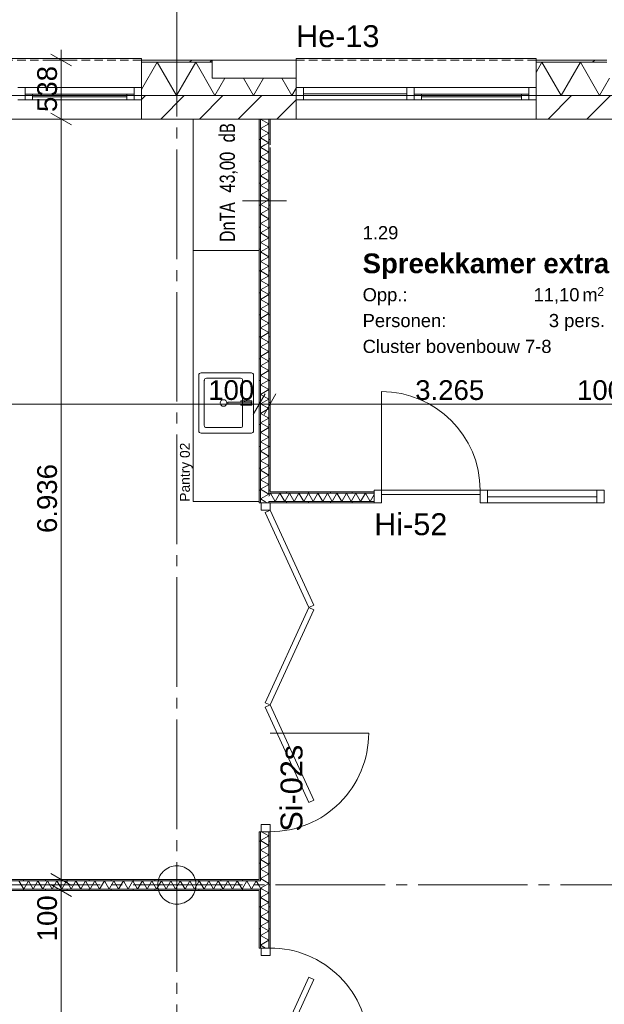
# Model space of a CAD drawing. Header units: millimetres. Extents: x 10 to 584, y 10 to 831.
# Tile 46 of 61: x 136 to 189, y 680 to 770. Entities that reach past the tile are written whole.
import ezdxf
from ezdxf.xclip import XClip

# ---------------------------------------------------------------- set-up
doc = ezdxf.new("R2010")
doc.units = ezdxf.units.MM
doc.header["$MEASUREMENT"] = 0
doc.header["$XCLIPFRAME"] = 0
doc.linetypes.add('B0204', pattern=[13, 10, -1, 1, -1])
doc.linetypes.add('B0702', pattern=[1.1737, 0.7812, -0.3925])
for name, color, linetype in [('21 Buitenwanden', 7, 'Continuous'), ('21 Buitenwanden Doorsnede-arcering', 7, 'Continuous'), ('21 Buitenwanden Laagscheidingslijnen', 7, 'Continuous'), ('21 Buitenwanden Raamlabels', 7, 'Continuous'), ('21 Buitenwanden Ramen', 7, 'Continuous'), ('22 NC Binnenwanden', 7, 'Continuous'), ('22 NC Binnenwanden Deuren', 7, 'Continuous'), ('22 NC Binnenwanden Deurlabels', 7, 'Continuous'), ('22 NC Binnenwanden Doorsnede-arcering', 7, 'Continuous'), ('22 NC Binnenwanden Laagscheidingslijnen', 7, 'Continuous'), ('23 Vloeren', 7, 'Continuous'), ('28 Draagconstructies', 7, 'Continuous'), ('45 Plafondafwerking Laagscheidingslijnen', 7, 'Continuous'), ('74 Sanitair', 7, 'Continuous'), ('82 Interieur', 7, 'Continuous'), ('A Stramien', 7, 'Continuous'), ('Maatvoering 1_ 50_100', 7, 'Continuous'), ('Tekst_dim 1_ 50_100', 7, 'Continuous'), ('Z Ruimtefuncties', 7, 'Continuous')]:
    doc.layers.add(name, color=color, linetype=linetype)
doc.styles.add('GENERATED_STYLE_1', font='txt')
doc.styles.add('GENERATED_STYLE_2', font='txt')
doc.styles.add('GENERATED_STYLE_3', font='txt')
pattern_1 = [(45, (78, 259.188), (-4.59619, 4.59619), []), (45, (77.081, 260.107), (-4.59619, 4.59619), [])]
pattern_2 = [(45, (78, 259.188), (-1.767767, 1.767767), [])]
pattern_3 = [(90, (78, 259.1879), (-2, 0), [])]
pattern_4 = [(180, (78, 259.1879), (0, 2), [])]
pattern_5 = [(270, (78, 259.1879), (2, 0), [])]

# ---------------------------------------------------------------- blocks, each defined once
blk = doc.blocks.new('*X16')
at = {"layer": '21 Buitenwanden Doorsnede-arcering', "color": 7, "linetype": 'Continuous', "lineweight": 0}
for p, q in [((148.206, 766.228), (146.773, 763.746)), ((148.206, 766.228), (149.961, 763.188)), ((151.716, 766.228), (149.961, 763.188)), ((151.716, 766.228), (153.471, 763.188)), ((154.383, 764.768), (153.471, 763.188)), ((156.069, 764.768), (156.981, 763.188)), ((157.894, 764.768), (156.981, 763.188)), ((159.58, 764.768), (160.492, 763.188)), ((160.876, 763.854), (160.492, 763.188))]:
    blk.add_line(p, q, dxfattribs=at)
blk = doc.blocks.new('*X17')
at = {"layer": '21 Buitenwanden Doorsnede-arcering', "color": 7, "linetype": 'Continuous', "lineweight": 0}
for p, q in [((183.309, 766.228), (182.776, 765.305)), ((183.309, 766.228), (185.064, 763.188)), ((186.819, 766.228), (185.064, 763.188)), ((186.819, 766.228), (188.574, 763.188)), ((221.922, 766.228), (220.167, 763.188)), ((221.922, 766.228), (223.677, 763.188)), ((218.779, 765.591), (220.167, 763.188)), ((225.245, 765.904), (223.677, 763.188)), ((189.486, 764.768), (188.574, 763.188)), ((191.172, 764.768), (192.084, 763.188)), ((192.997, 764.768), (192.084, 763.188)), ((194.682, 764.768), (195.595, 763.188)), ((196.507, 764.768), (195.595, 763.188)), ((198.193, 764.768), (199.105, 763.188)), ((200.017, 764.768), (199.105, 763.188)), ((201.703, 764.768), (202.615, 763.188)), ((203.527, 764.768), (202.615, 763.188)), ((205.213, 764.768), (206.126, 763.188)), ((207.038, 764.768), (206.126, 763.188)), ((208.724, 764.768), (209.636, 763.188)), ((210.548, 764.768), (209.636, 763.188)), ((212.234, 764.768), (213.146, 763.188)), ((214.058, 764.768), (213.146, 763.188)), ((215.744, 764.768), (216.656, 763.188)), ((217.569, 764.768), (216.656, 763.188))]:
    blk.add_line(p, q, dxfattribs=at)
blk = doc.blocks.new('*X51')
at = {"layer": '22 NC Binnenwanden Doorsnede-arcering', "color": 7, "linetype": 'Continuous', "lineweight": 0}
blk.add_line((157.625, 690.898), (157.5, 691.115), dxfattribs=at)
blk = doc.blocks.new('*X54')
at = {"layer": '22 NC Binnenwanden Doorsnede-arcering', "color": 7, "linetype": 'Continuous', "lineweight": 0}
for p, q in [((136.024, 690.813), (135.591, 691.563)), ((136.024, 690.813), (136.457, 691.563)), ((136.89, 690.813), (136.457, 691.563)), ((136.89, 690.813), (137.323, 691.563)), ((137.756, 690.813), (137.323, 691.563)), ((137.756, 690.813), (138.189, 691.563)), ((138.622, 690.813), (138.189, 691.563)), ((138.622, 690.813), (139.055, 691.563)), ((139.488, 690.813), (139.055, 691.563)), ((139.488, 690.813), (139.921, 691.563)), ((140.354, 690.813), (139.921, 691.563)), ((140.354, 690.813), (140.787, 691.563)), ((141.22, 690.813), (140.787, 691.563)), ((141.22, 690.813), (141.653, 691.563)), ((142.086, 690.813), (141.653, 691.563)), ((142.086, 690.813), (142.519, 691.563)), ((142.952, 690.813), (142.519, 691.563)), ((142.952, 690.813), (143.385, 691.563)), ((143.818, 690.813), (143.385, 691.563)), ((143.818, 690.813), (144.251, 691.563)), ((144.684, 690.813), (144.251, 691.563)), ((144.684, 690.813), (145.117, 691.563)), ((145.55, 690.813), (145.117, 691.563)), ((145.55, 690.813), (145.983, 691.563)), ((146.416, 690.813), (145.983, 691.563)), ((146.416, 690.813), (146.849, 691.563)), ((147.282, 690.813), (146.849, 691.563)), ((147.282, 690.813), (147.715, 691.563)), ((148.148, 690.813), (147.715, 691.563)), ((148.148, 690.813), (148.581, 691.563)), ((149.014, 690.813), (148.581, 691.563)), ((149.014, 690.813), (149.447, 691.563)), ((149.88, 690.813), (149.447, 691.563)), ((149.88, 690.813), (150.313, 691.563)), ((150.746, 690.813), (150.313, 691.563)), ((150.746, 690.813), (151.179, 691.563)), ((151.612, 690.813), (151.179, 691.563)), ((151.612, 690.813), (152.045, 691.563)), ((152.478, 690.813), (152.045, 691.563)), ((152.478, 690.813), (152.911, 691.563)), ((153.344, 690.813), (152.911, 691.563)), ((153.344, 690.813), (153.777, 691.563)), ((154.21, 690.813), (153.777, 691.563)), ((154.21, 690.813), (154.643, 691.563)), ((155.076, 690.813), (154.643, 691.563)), ((155.076, 690.813), (155.509, 691.563)), ((155.942, 690.813), (155.509, 691.563)), ((155.942, 690.813), (156.375, 691.563)), ((156.808, 690.813), (156.375, 691.563)), ((156.808, 690.813), (157.241, 691.563)), ((157.5, 691.115), (157.241, 691.563))]:
    blk.add_line(p, q, dxfattribs=at)
blk = doc.blocks.new('*X73')
at = {"layer": '22 NC Binnenwanden Doorsnede-arcering', "color": 7, "linetype": 'Continuous', "lineweight": 0}
for p, q in [((158.375, 690.469), (157.779, 690.813)), ((158.375, 690.469), (157.625, 690.036)), ((158.375, 689.603), (157.625, 690.036)), ((158.375, 689.603), (157.625, 689.17)), ((158.375, 688.736), (157.625, 689.17)), ((158.375, 688.736), (157.625, 688.303)), ((158.375, 687.87), (157.625, 688.303)), ((158.375, 687.87), (157.625, 687.437)), ((158.375, 687.004), (157.625, 687.437)), ((158.375, 687.004), (157.625, 686.571)), ((158.375, 686.138), (157.625, 686.571)), ((158.375, 686.138), (157.625, 685.705)), ((158.088, 685.438), (157.625, 685.705))]:
    blk.add_line(p, q, dxfattribs=at)
blk = doc.blocks.new('*X74')
at = {"layer": '22 NC Binnenwanden Doorsnede-arcering', "color": 7, "linetype": 'Continuous', "lineweight": 0}
for p, q in [((158.375, 691.335), (157.98, 691.563)), ((158.375, 691.335), (157.625, 690.902)), ((157.779, 690.813), (157.625, 690.902))]:
    blk.add_line(p, q, dxfattribs=at)
blk = doc.blocks.new('*X75')
at = {"layer": '22 NC Binnenwanden Doorsnede-arcering', "color": 7, "linetype": 'Continuous', "lineweight": 0}
for p, q in [((158.375, 695.665), (157.711, 696.048)), ((158.375, 695.665), (157.625, 695.232)), ((158.375, 694.799), (157.625, 695.232)), ((158.375, 694.799), (157.625, 694.366)), ((158.375, 693.933), (157.625, 694.366)), ((158.375, 693.933), (157.625, 693.5)), ((158.375, 693.067), (157.625, 693.5)), ((158.375, 693.067), (157.625, 692.634)), ((158.375, 692.201), (157.625, 692.634)), ((158.375, 692.201), (157.625, 691.768)), ((157.98, 691.563), (157.625, 691.768))]:
    blk.add_line(p, q, dxfattribs=at)
blk = doc.blocks.new('*X76')
at = {"layer": '22 NC Binnenwanden Doorsnede-arcering', "color": 7, "linetype": 'Continuous', "lineweight": 0}
blk.add_line((158.25, 726.048), (158.033, 726.173), dxfattribs=at)
blk = doc.blocks.new('*X77')
at = {"layer": '22 NC Binnenwanden Doorsnede-arcering', "color": 7, "linetype": 'Continuous', "lineweight": 0}
for p, q in [((158.375, 726.842), (157.625, 726.409)), ((158.375, 726.842), (158.234, 726.923)), ((158.033, 726.173), (157.625, 726.409))]:
    blk.add_line(p, q, dxfattribs=at)
blk = doc.blocks.new('*X78')
at = {"layer": '22 NC Binnenwanden Doorsnede-arcering', "color": 7, "linetype": 'Continuous', "lineweight": 0}
blk.add_line((158.234, 726.923), (157.775, 727.188), dxfattribs=at)
blk = doc.blocks.new('*X162')
at = {"layer": '22 NC Binnenwanden Doorsnede-arcering', "color": 7, "linetype": 'Continuous', "lineweight": 0}
blk.add_line((158.5, 726.853), (158.375, 726.636), dxfattribs=at)
blk = doc.blocks.new('*X167')
at = {"layer": '22 NC Binnenwanden Doorsnede-arcering', "color": 7, "linetype": 'Continuous', "lineweight": 0}
for p, q in [((158.54, 726.923), (158.5, 726.853)), ((158.54, 726.923), (158.973, 726.173)), ((159.406, 726.923), (158.973, 726.173)), ((159.406, 726.923), (159.839, 726.173)), ((160.272, 726.923), (159.839, 726.173)), ((160.272, 726.923), (160.705, 726.173)), ((161.138, 726.923), (160.705, 726.173)), ((161.138, 726.923), (161.571, 726.173)), ((162.004, 726.923), (161.571, 726.173)), ((162.004, 726.923), (162.437, 726.173)), ((162.87, 726.923), (162.437, 726.173)), ((162.87, 726.923), (163.303, 726.173)), ((163.736, 726.923), (163.303, 726.173)), ((163.736, 726.923), (164.17, 726.173)), ((164.603, 726.923), (164.17, 726.173)), ((164.603, 726.923), (165.036, 726.173)), ((165.469, 726.923), (165.036, 726.173)), ((165.469, 726.923), (165.902, 726.173)), ((166.335, 726.923), (165.902, 726.173)), ((166.335, 726.923), (166.768, 726.173)), ((167.201, 726.923), (166.768, 726.173)), ((167.201, 726.923), (167.634, 726.173)), ((168, 726.807), (167.634, 726.173))]:
    blk.add_line(p, q, dxfattribs=at)
blk = doc.blocks.new('*X371')
at = {"layer": '22 NC Binnenwanden Doorsnede-arcering', "color": 7, "linetype": 'Continuous', "lineweight": 0}
for p in [(158.034, 758.688), (157.649, 758.438)]:
    blk.add_line(p, (157.625, 758.452), dxfattribs=at)
blk = doc.blocks.new('*X372')
at = {"layer": '22 NC Binnenwanden Doorsnede-arcering', "color": 7, "linetype": 'Continuous', "lineweight": 0}
for p, q in [((158.375, 758.019), (157.625, 757.586)), ((158.375, 758.019), (157.649, 758.438)), ((158.375, 757.153), (157.625, 757.586)), ((158.375, 757.153), (157.625, 756.719)), ((158.375, 756.286), (157.625, 756.719)), ((158.375, 756.286), (157.625, 755.853)), ((158.375, 755.42), (157.625, 755.853)), ((158.375, 755.42), (157.625, 754.987)), ((158.375, 754.554), (157.625, 754.987)), ((158.375, 754.554), (157.625, 754.121)), ((158.375, 753.688), (157.625, 754.121)), ((158.375, 753.688), (157.625, 753.255)), ((158.375, 752.822), (157.625, 753.255)), ((158.375, 752.822), (157.625, 752.389)), ((158.375, 751.956), (157.625, 752.389)), ((158.375, 751.956), (157.625, 751.523)), ((158.375, 751.09), (157.625, 751.523)), ((158.375, 751.09), (157.625, 750.657)), ((158.375, 750.224), (157.625, 750.657)), ((158.375, 750.224), (157.625, 749.791)), ((158.375, 749.358), (157.625, 749.791)), ((158.375, 749.358), (157.625, 748.925)), ((158.375, 748.492), (157.625, 748.925)), ((158.375, 748.492), (157.625, 748.059)), ((158.375, 747.626), (157.625, 748.059)), ((158.375, 747.626), (157.625, 747.193)), ((158.375, 746.76), (157.625, 747.193)), ((158.375, 746.76), (157.625, 746.327)), ((158.375, 745.894), (157.625, 746.327)), ((158.375, 745.894), (157.625, 745.461)), ((158.375, 745.028), (157.625, 745.461)), ((158.375, 745.028), (157.625, 744.595)), ((158.375, 744.162), (157.625, 744.595)), ((158.375, 744.162), (157.625, 743.729)), ((158.375, 743.296), (157.625, 743.729)), ((158.375, 743.296), (157.625, 742.863)), ((158.375, 742.43), (157.625, 742.863)), ((158.375, 742.43), (157.625, 741.997)), ((158.375, 741.564), (157.625, 741.997)), ((158.375, 741.564), (157.625, 741.131)), ((158.375, 740.698), (157.625, 741.131)), ((158.375, 740.698), (157.625, 740.265)), ((158.375, 739.832), (157.625, 740.265)), ((158.375, 739.832), (157.625, 739.399)), ((158.375, 738.966), (157.625, 739.399)), ((158.375, 738.966), (157.625, 738.533)), ((158.375, 738.1), (157.625, 738.533)), ((158.375, 738.1), (157.625, 737.667)), ((158.375, 737.234), (157.625, 737.667)), ((158.375, 737.234), (157.625, 736.801)), ((158.375, 736.368), (157.625, 736.801)), ((158.375, 736.368), (157.625, 735.935)), ((158.375, 735.502), (157.625, 735.935)), ((158.375, 735.502), (157.625, 735.069)), ((158.375, 734.636), (157.625, 735.069)), ((158.375, 734.636), (157.625, 734.203)), ((158.375, 733.77), (157.625, 734.203)), ((158.375, 733.77), (157.625, 733.337)), ((158.375, 732.904), (157.625, 733.337)), ((158.375, 732.904), (157.625, 732.471)), ((158.375, 732.038), (157.625, 732.471)), ((158.375, 732.038), (157.625, 731.605)), ((158.375, 731.172), (157.625, 731.605)), ((158.375, 731.172), (157.625, 730.739)), ((158.375, 730.306), (157.625, 730.739)), ((158.375, 730.306), (157.625, 729.873)), ((158.375, 729.44), (157.625, 729.873)), ((158.375, 729.44), (157.625, 729.007)), ((158.375, 728.574), (157.625, 729.007)), ((158.375, 728.574), (157.625, 728.141)), ((158.375, 727.708), (157.625, 728.141)), ((158.375, 727.708), (157.625, 727.275)), ((157.775, 727.188), (157.625, 727.275))]:
    blk.add_line(p, q, dxfattribs=at)
blk = doc.blocks.new('*X373')
at = {"layer": '22 NC Binnenwanden Doorsnede-arcering', "color": 7, "linetype": 'Continuous', "lineweight": 0}
for p, q in [((158.375, 760.617), (157.628, 761.048)), ((158.375, 760.617), (157.625, 760.184)), ((158.375, 759.751), (157.625, 760.184)), ((158.375, 759.751), (157.625, 759.318)), ((158.375, 758.885), (157.625, 759.318)), ((158.375, 758.885), (158.034, 758.688))]:
    blk.add_line(p, q, dxfattribs=at)
blk = doc.blocks.new('Drawing_2_2', base_point=(78, 259.188))
at = {"layer": '21 Buitenwanden Doorsnede-arcering', "linetype": 'Continuous', "lineweight": 0, "true_color": 0x000000}
h = blk.add_hatch(dxfattribs=at)
h.set_pattern_fill('145_Baksteen_0002', color=18, style=0, pattern_type=2)
h.set_pattern_definition(pattern_1)
h.paths.add_polyline_path([(146.773, 766.228), (153.228, 766.228), (153.228, 766.428), (146.773, 766.428)])
h = blk.add_hatch(dxfattribs=at)
h.set_pattern_fill('145_Baksteen_0002', color=18, style=0, pattern_type=2)
h.set_pattern_definition(pattern_1)
h.paths.add_polyline_path([(189.231, 766.428), (182.776, 766.428), (182.776, 766.228), (189.231, 766.228)])
h = blk.add_hatch(dxfattribs=at)
h.set_pattern_fill('130_Kalkzandsteen_0002', color=18, style=0, pattern_type=2)
h.set_pattern_definition(pattern_2)
h.paths.add_polyline_path([(146.773, 763.188), (146.773, 762.788), (146.773, 761.048), (160.876, 761.048), (160.876, 762.788), (160.876, 763.188)])
h = blk.add_hatch(dxfattribs=at)
h.set_pattern_fill('130_Kalkzandsteen_0002', color=18, style=0, pattern_type=2)
h.set_pattern_definition(pattern_2)
h.paths.add_polyline_path([(182.776, 763.188), (182.776, 762.788), (182.776, 761.048), (225.245, 761.048), (225.245, 762.788), (225.245, 763.188)])
at = {"layer": '22 NC Binnenwanden Doorsnede-arcering', "linetype": 'Continuous', "lineweight": 0, "true_color": 0x000000}
h = blk.add_hatch(dxfattribs=at)
h.set_pattern_fill('930_Lijnen_vert_200_0002', color=18, style=0, pattern_type=2)
h.set_pattern_definition(pattern_4)
h.paths.add_polyline_path([(157.625, 758.688), (157.625, 761.048), (157.5, 761.048), (157.5, 758.688)])
h = blk.add_hatch(dxfattribs=at)
h.set_pattern_fill('930_Lijnen_vert_200_0002', color=18, style=0, pattern_type=2)
h.set_pattern_definition(pattern_4)
h.paths.add_polyline_path([(158.5, 758.688), (158.5, 761.048), (158.375, 761.048), (158.375, 758.688)])
h = blk.add_hatch(dxfattribs=at)
h.set_pattern_fill('930_Lijnen_vert_200_0002', color=18, style=0, pattern_type=2)
h.set_pattern_definition(pattern_4)
h.paths.add_polyline_path([(157.5, 758.438), (157.625, 758.438), (157.625, 758.688), (157.5, 758.688)])
h = blk.add_hatch(dxfattribs=at)
h.set_pattern_fill('930_Lijnen_vert_200_0002', color=18, style=0, pattern_type=2)
h.set_pattern_definition(pattern_4)
h.paths.add_polyline_path([(157.625, 727.188), (157.625, 758.438), (157.5, 758.438), (157.5, 727.188)])
h = blk.add_hatch(dxfattribs=at)
h.set_pattern_fill('930_Lijnen_vert_200_0002', color=18, style=0, pattern_type=2)
h.set_pattern_definition(pattern_4)
h.paths.add_polyline_path([(158.375, 758.438), (158.5, 758.438), (158.5, 758.688), (158.375, 758.688)])
h = blk.add_hatch(dxfattribs=at)
h.set_pattern_fill('930_Lijnen_vert_200_0002', color=18, style=0, pattern_type=2)
h.set_pattern_definition(pattern_4)
h.paths.add_polyline_path([(158.5, 727.188), (158.5, 758.438), (158.375, 758.438), (158.375, 727.188)])
h = blk.add_hatch(dxfattribs=at)
h.set_pattern_fill('930_Lijnen_vert_200_0002', color=18, style=0, pattern_type=2)
h.set_pattern_definition(pattern_4)
h.paths.add_polyline_path([(157.625, 727.188), (157.5, 727.188), (157.5, 726.048), (157.625, 726.048)])
h = blk.add_hatch(dxfattribs=at)
h.set_pattern_fill('930_Lijnen_vert_200_0002', color=18, style=0, pattern_type=2)
h.set_pattern_definition(pattern_4)
h.paths.add_polyline_path([(158.5, 727.048), (158.5, 727.188), (158.375, 727.188), (158.375, 727.048)])
h = blk.add_hatch(dxfattribs=at)
h.set_pattern_fill('930_Lijnen_vert_200_0002', color=18, style=0, pattern_type=2)
h.set_pattern_definition(pattern_4)
h.paths.add_polyline_path([(158.375, 727.048), (158.375, 726.923), (158.5, 726.923), (158.5, 727.048)])
h = blk.add_hatch(dxfattribs=at)
h.set_pattern_fill('930_Lijnen_vert_200_0002', color=18, style=0, pattern_type=2)
h.set_pattern_definition(pattern_5)
h.paths.add_polyline_path([(158.5, 727.048), (158.5, 726.923), (168, 726.923), (168, 727.048)])
h = blk.add_hatch(dxfattribs=at)
h.set_pattern_fill('930_Lijnen_vert_200_0002', color=18, style=0, pattern_type=2)
h.set_pattern_definition(pattern_4)
h.paths.add_polyline_path([(158.375, 726.173), (158.375, 726.048), (158.5, 726.048), (158.5, 726.173)])
h = blk.add_hatch(dxfattribs=at)
h.set_pattern_fill('930_Lijnen_vert_200_0002', color=18, style=0, pattern_type=2)
h.set_pattern_definition(pattern_5)
h.paths.add_polyline_path([(158.5, 726.173), (158.5, 726.048), (168, 726.048), (168, 726.173)])
h = blk.add_hatch(dxfattribs=at)
h.set_pattern_fill('930_Lijnen_vert_200_0002', color=18, style=0, pattern_type=2)
h.set_pattern_definition(pattern_4)
h.paths.add_polyline_path([(157.625, 696.048), (157.5, 696.048), (157.5, 691.688), (157.625, 691.688)])
h = blk.add_hatch(dxfattribs=at)
h.set_pattern_fill('930_Lijnen_vert_200_0002', color=18, style=0, pattern_type=2)
h.set_pattern_definition(pattern_4)
h.paths.add_polyline_path([(158.375, 685.438), (158.5, 685.438), (158.5, 696.048), (158.375, 696.048)])
h = blk.add_hatch(dxfattribs=at)
h.set_pattern_fill('930_Lijnen_vert_200_0002', color=18, style=0, pattern_type=2)
h.set_pattern_definition(pattern_3)
h.paths.add_polyline_path([(82.75, 691.563), (157.5, 691.563), (157.5, 691.688), (82.75, 691.688)])
h = blk.add_hatch(dxfattribs=at)
h.set_pattern_fill('930_Lijnen_vert_200_0002', color=18, style=0, pattern_type=2)
h.set_pattern_definition(pattern_4)
h.paths.add_polyline_path([(157.5, 691.688), (157.5, 691.563), (157.625, 691.563), (157.625, 691.688)])
h = blk.add_hatch(dxfattribs=at)
h.set_pattern_fill('930_Lijnen_vert_200_0002', color=18, style=0, pattern_type=2)
h.set_pattern_definition(pattern_3)
h.paths.add_polyline_path([(82.75, 690.688), (157.5, 690.688), (157.5, 690.813), (82.75, 690.813)])
h = blk.add_hatch(dxfattribs=at)
h.set_pattern_fill('930_Lijnen_vert_200_0002', color=18, style=0, pattern_type=2)
h.set_pattern_definition(pattern_4)
h.paths.add_polyline_path([(157.5, 690.813), (157.5, 690.688), (157.625, 690.688), (157.625, 690.813)])
h = blk.add_hatch(dxfattribs=at)
h.set_pattern_fill('930_Lijnen_vert_200_0002', color=18, style=0, pattern_type=2)
h.set_pattern_definition(pattern_4)
h.paths.add_polyline_path([(157.5, 690.688), (157.5, 685.438), (157.625, 685.438), (157.625, 690.688)])
at = {"layer": '21 Buitenwanden', "color": 2, "linetype": 'Continuous', "lineweight": 0}
for p, q in [((146.773, 766.428), (146.773, 766.228)), ((182.776, 766.428), (182.776, 766.228))]:
    blk.add_line(p, q, dxfattribs=at)
at = {"layer": '21 Buitenwanden', "color": 1, "linetype": 'Continuous', "lineweight": 0}
for p, q in [((146.773, 766.228), (146.773, 763.928)), ((153.228, 766.428), (153.228, 764.768)), ((182.776, 766.228), (182.776, 763.928)), ((153.228, 764.768), (160.876, 764.768)), ((160.876, 764.768), (160.876, 763.928)), ((146.773, 763.928), (146.773, 763.188)), ((160.876, 763.928), (160.876, 763.188)), ((182.776, 763.928), (182.776, 763.188))]:
    blk.add_line(p, q, dxfattribs=at)
at = {"layer": '21 Buitenwanden', "color": 3, "linetype": 'Continuous', "lineweight": 0}
for p, q in [((146.773, 763.188), (146.773, 762.788)), ((146.773, 762.788), (146.773, 761.048)), ((160.876, 763.188), (160.876, 762.788)), ((160.876, 762.788), (160.876, 761.048)), ((182.776, 763.188), (182.776, 762.788)), ((182.776, 762.788), (182.776, 761.048))]:
    blk.add_line(p, q, dxfattribs=at)
at = {"layer": '21 Buitenwanden', "color": 2, "linetype": 'Continuous', "lineweight": 0, "flags": 128}
for points in [[(153.228, 766.428), (146.773, 766.428)], [(189.231, 766.428), (182.776, 766.428)]]:
    blk.add_lwpolyline(points, dxfattribs=at)
at = {"layer": '21 Buitenwanden', "color": 3, "linetype": 'Continuous', "lineweight": 0, "flags": 128}
for points in [[(146.773, 761.048), (160.876, 761.048)], [(182.776, 761.048), (225.245, 761.048)]]:
    blk.add_lwpolyline(points, dxfattribs=at)
at = {"layer": '21 Buitenwanden Laagscheidingslijnen', "color": 1, "linetype": 'Continuous', "lineweight": 0}
for p, q in [((153.228, 766.228), (146.773, 766.228)), ((189.231, 766.228), (182.776, 766.228))]:
    blk.add_line(p, q, dxfattribs=at)
at = {"layer": '21 Buitenwanden Laagscheidingslijnen', "color": 3, "linetype": 'Continuous', "lineweight": 0}
for p, q in [((160.876, 763.188), (146.773, 763.188)), ((225.245, 763.188), (182.776, 763.188))]:
    blk.add_line(p, q, dxfattribs=at)
at = {"layer": '21 Buitenwanden Ramen', "color": 1, "linetype": 'Continuous', "lineweight": 0}
for p, q in [((146.773, 766.578), (124.873, 766.578)), ((146.773, 766.428), (146.773, 766.578)), ((146.773, 766.228), (146.773, 763.928)), ((153.228, 766.428), (160.876, 766.428)), ((160.876, 766.428), (160.876, 766.578)), ((160.876, 766.578), (182.776, 766.578)), ((160.876, 766.228), (160.876, 763.928)), ((182.776, 766.578), (182.776, 766.428)), ((182.776, 766.228), (182.776, 763.928)), ((135.488, 763.928), (135.823, 763.928)), ((135.823, 763.928), (136.158, 763.928)), ((136.158, 763.928), (136.158, 763.328)), ((136.158, 763.928), (146.103, 763.928)), ((146.103, 763.328), (146.103, 763.928)), ((146.103, 763.928), (146.773, 763.928)), ((146.773, 763.928), (146.773, 763.188)), ((146.773, 763.928), (146.773, 763.188)), ((161.546, 763.928), (160.876, 763.928)), ((160.876, 763.928), (160.876, 763.188)), ((160.876, 763.928), (160.876, 763.188)), ((161.546, 762.788), (161.546, 763.928)), ((170.991, 763.928), (161.546, 763.928)), ((161.546, 763.358), (170.991, 763.358)), ((171.326, 763.928), (170.991, 763.928)), ((170.991, 763.928), (170.991, 762.788)), ((171.661, 763.928), (171.326, 763.928)), ((171.661, 763.328), (171.661, 763.928)), ((182.106, 763.928), (171.661, 763.928)), ((182.776, 763.928), (182.106, 763.928)), ((182.106, 763.928), (182.106, 763.328)), ((182.776, 763.928), (182.776, 763.188)), ((182.776, 763.928), (182.776, 763.188)), ((135.823, 762.788), (135.488, 762.788)), ((136.158, 762.788), (135.823, 762.788)), ((136.158, 763.328), (136.158, 762.788)), ((136.158, 763.328), (136.828, 763.328)), ((136.158, 762.788), (136.158, 763.328)), ((136.828, 762.788), (136.158, 762.788)), ((136.828, 763.328), (136.828, 762.788)), ((136.828, 763.328), (145.433, 763.328)), ((145.433, 763.058), (136.828, 763.058)), ((145.433, 762.788), (136.828, 762.788)), ((145.433, 762.788), (136.828, 762.788)), ((145.433, 762.788), (145.433, 763.328)), ((145.433, 763.328), (146.103, 763.328)), ((146.103, 762.788), (145.433, 762.788)), ((146.103, 762.788), (146.103, 763.328)), ((146.103, 763.328), (146.103, 762.788)), ((146.773, 762.788), (146.103, 762.788)), ((160.876, 762.788), (161.546, 762.788)), ((161.546, 762.788), (170.991, 762.788)), ((170.991, 762.788), (171.326, 762.788)), ((171.326, 762.788), (171.661, 762.788)), ((171.661, 762.788), (171.661, 763.328)), ((172.331, 763.328), (171.661, 763.328)), ((171.661, 763.328), (171.661, 762.788)), ((171.661, 762.788), (172.331, 762.788)), ((172.331, 762.788), (172.331, 763.328)), ((181.436, 763.328), (172.331, 763.328)), ((172.331, 763.058), (181.436, 763.058)), ((172.331, 762.788), (181.436, 762.788)), ((172.331, 762.788), (181.436, 762.788)), ((182.106, 763.328), (181.436, 763.328)), ((181.436, 763.328), (181.436, 762.788)), ((181.436, 762.788), (182.106, 762.788)), ((182.106, 763.328), (182.106, 762.788)), ((182.106, 762.788), (182.106, 763.328)), ((182.106, 762.788), (182.776, 762.788))]:
    blk.add_line(p, q, dxfattribs=at)
at = {"layer": '21 Buitenwanden Ramen', "color": 9, "linetype": 'B0702', "lineweight": 0}
for p, q in [((146.773, 766.428), (124.873, 766.428)), ((160.876, 766.428), (182.776, 766.428))]:
    blk.add_line(p, q, dxfattribs=at)
at = {"layer": '21 Buitenwanden Ramen', "color": 2, "linetype": 'Continuous', "lineweight": 0}
for p, q in [((146.773, 766.428), (146.773, 766.228)), ((160.876, 766.428), (160.876, 766.228)), ((182.776, 766.428), (182.776, 766.228))]:
    blk.add_line(p, q, dxfattribs=at)
at = {"layer": '21 Buitenwanden Ramen', "color": 3, "linetype": 'Continuous', "lineweight": 0}
for p, q in [((146.773, 763.188), (146.773, 762.788)), ((146.773, 763.188), (146.773, 762.788)), ((146.773, 762.788), (146.773, 761.048)), ((160.876, 763.188), (160.876, 762.788)), ((160.876, 763.188), (160.876, 762.788)), ((160.876, 762.788), (160.876, 761.048)), ((182.776, 763.188), (182.776, 762.788)), ((182.776, 763.188), (182.776, 762.788)), ((182.776, 762.788), (182.776, 761.048))]:
    blk.add_line(p, q, dxfattribs=at)
at = {"layer": '21 Buitenwanden Ramen', "color": 9, "linetype": 'Continuous', "lineweight": 0}
for p, q in [((146.773, 761.048), (124.873, 761.048)), ((160.876, 761.048), (182.776, 761.048))]:
    blk.add_line(p, q, dxfattribs=at)
at = {"layer": '21 Buitenwanden Ramen', "color": 1, "linetype": 'Continuous', "lineweight": 0, "flags": 128}
blk.add_lwpolyline([(153.228, 766.428), (153.228, 764.768), (160.876, 764.768), (160.876, 766.428)], close=True, dxfattribs=at)
at = {"layer": '22 NC Binnenwanden', "color": 1, "linetype": 'Continuous', "lineweight": 0}
for p, q in [((168, 726.923), (168, 727.048)), ((168, 726.173), (168, 726.923)), ((189, 726.923), (189, 727.048)), ((189, 726.173), (189, 726.923)), ((157.625, 726.048), (157.5, 726.048)), ((157.7, 726.048), (157.625, 726.048)), ((158.375, 726.048), (157.7, 726.048)), ((158.5, 726.048), (158.375, 726.048)), ((168, 726.048), (168, 726.173)), ((189, 726.048), (189, 726.173)), ((157.625, 696.048), (157.5, 696.048)), ((157.7, 696.048), (157.625, 696.048)), ((158.375, 696.048), (157.7, 696.048)), ((158.5, 696.048), (158.375, 696.048)), ((157.625, 685.438), (157.5, 685.438)), ((157.7, 685.438), (157.625, 685.438)), ((158.375, 685.438), (157.7, 685.438)), ((158.5, 685.438), (158.375, 685.438))]:
    blk.add_line(p, q, dxfattribs=at)
at = {"layer": '22 NC Binnenwanden', "color": 1, "linetype": 'Continuous', "lineweight": 0, "flags": 128}
for points in [[(158.5, 761.048), (157.5, 761.048)], [(157.5, 761.048), (157.5, 758.688)], [(158.5, 758.688), (158.5, 761.048)], [(157.5, 758.438), (157.5, 727.188)], [(158.5, 727.188), (158.5, 758.438)], [(157.5, 727.188), (157.5, 726.048)], [(158.5, 727.048), (158.5, 727.188)], [(168, 727.048), (158.5, 727.048)], [(158.5, 726.048), (168, 726.048)], [(157.5, 696.048), (157.5, 691.688)], [(158.5, 685.438), (158.5, 696.048)], [(157.5, 691.688), (82.75, 691.688)], [(82.75, 690.688), (157.5, 690.688)], [(157.5, 690.688), (157.5, 685.438)]]:
    blk.add_lwpolyline(points, dxfattribs=at)
at = {"layer": '22 NC Binnenwanden', "color": 9, "linetype": 'Continuous', "lineweight": 0, "flags": 128}
for points in [[(158.5, 705.048), (167.5, 705.048, -0.414214), (158.5, 696.048)], [(158.5, 676.438), (167.5, 676.438, 0.414214), (158.5, 685.438)]]:
    blk.add_lwpolyline(points, format="xyb", dxfattribs=at)
at = {"layer": '22 NC Binnenwanden Deuren', "color": 1, "linetype": 'Continuous', "lineweight": 0}
for p, q in [((168.67, 727.188), (168.67, 736.188)), ((168, 727.188), (168.67, 727.188)), ((168, 726.048), (168, 727.188)), ((168, 726.923), (168, 727.048)), ((168, 726.923), (168, 727.048)), ((168, 726.173), (168, 726.923)), ((168, 726.173), (168, 726.923)), ((168.67, 727.188), (168.67, 726.048)), ((177.67, 727.188), (168.67, 727.188)), ((168.67, 727.188), (168.67, 726.788)), ((168.67, 726.788), (177.67, 726.788)), ((177.67, 726.048), (177.67, 727.188)), ((177.67, 727.188), (178.34, 727.188)), ((177.67, 726.788), (177.67, 727.188)), ((178.34, 727.188), (178.34, 726.048)), ((178.34, 727.188), (188.33, 727.188)), ((188.33, 726.588), (178.34, 726.588)), ((188.33, 726.048), (188.33, 727.188)), ((188.33, 727.188), (189, 727.188)), ((189, 727.188), (189, 726.048)), ((189, 726.923), (189, 727.048)), ((189, 726.923), (189, 727.048)), ((189, 726.173), (189, 726.923)), ((189, 726.173), (189, 726.923)), ((157.625, 726.048), (157.5, 726.048)), ((157.7, 726.048), (157.625, 726.048)), ((157.7, 726.048), (157.7, 725.378)), ((158.5, 726.048), (157.7, 726.048)), ((158.375, 726.048), (157.7, 726.048)), ((158.375, 726.048), (157.7, 726.048)), ((158.5, 726.048), (158.375, 726.048)), ((158.5, 726.048), (158.375, 726.048)), ((158.5, 725.378), (158.5, 726.048)), ((168, 726.048), (168, 726.173)), ((168, 726.048), (168, 726.173)), ((168.67, 726.048), (168, 726.048)), ((178.34, 726.048), (177.67, 726.048)), ((189, 726.048), (188.33, 726.048)), ((189, 726.048), (189, 726.173)), ((189, 726.048), (189, 726.173)), ((157.7, 725.378), (158.5, 725.378)), ((158.5, 725.378), (158.046, 725.169)), ((158.046, 725.169), (162.042, 716.491)), ((162.496, 716.7), (158.5, 725.378)), ((162.042, 716.491), (162.496, 716.7)), ((162.042, 716.491), (158.046, 707.814)), ((158.5, 707.605), (162.496, 716.282)), ((162.496, 716.282), (162.042, 716.491)), ((158.046, 707.814), (158.5, 707.605)), ((158.5, 707.605), (158.046, 707.395)), ((158.046, 707.395), (162.042, 698.718)), ((162.496, 698.927), (158.5, 707.605)), ((162.042, 698.718), (162.496, 698.927)), ((157.625, 696.048), (157.5, 696.048)), ((157.7, 696.048), (157.625, 696.048)), ((158.5, 696.718), (157.7, 696.718)), ((157.7, 696.718), (157.7, 696.048)), ((157.7, 696.048), (158.5, 696.048)), ((158.375, 696.048), (157.7, 696.048)), ((158.375, 696.048), (157.7, 696.048)), ((158.5, 696.048), (158.375, 696.048)), ((158.5, 696.048), (158.375, 696.048)), ((158.5, 696.048), (158.5, 696.718)), ((157.625, 685.438), (157.5, 685.438)), ((157.7, 685.438), (157.625, 685.438)), ((157.7, 684.768), (157.7, 685.438)), ((157.7, 685.438), (158.5, 685.438)), ((158.375, 685.438), (157.7, 685.438)), ((158.375, 685.438), (157.7, 685.438)), ((158.5, 685.438), (158.375, 685.438)), ((158.5, 685.438), (158.375, 685.438)), ((158.5, 685.438), (158.5, 684.768)), ((158.5, 684.768), (157.7, 684.768)), ((158.046, 674.09), (162.042, 682.768)), ((162.496, 682.559), (158.5, 673.881)), ((162.042, 682.768), (162.496, 682.559))]:
    blk.add_line(p, q, dxfattribs=at)
at = {"layer": '22 NC Binnenwanden Deuren', "color": 1, "linetype": 'Continuous', "lineweight": 0, "flags": 128}
blk.add_lwpolyline([(178.34, 726.048), (188.33, 726.048), (188.33, 727.188), (178.34, 727.188)], close=True, dxfattribs=at)
at = {"layer": '22 NC Binnenwanden Deuren', "color": 1, "linetype": 'Continuous', "lineweight": 0}
blk.add_arc((168.67, 727.188), 9, 0, 90, dxfattribs=at)
at = {"layer": '22 NC Binnenwanden Laagscheidingslijnen', "color": 9, "linetype": 'Continuous', "lineweight": 0}
for p, q in [((157.625, 758.688), (157.625, 761.048)), ((158.375, 758.688), (158.375, 761.048)), ((157.625, 727.188), (157.625, 758.438)), ((158.375, 727.188), (158.375, 758.438)), ((157.625, 726.048), (157.625, 727.188)), ((158.375, 726.923), (158.375, 727.188)), ((158.5, 726.923), (158.375, 726.923)), ((158.5, 726.923), (158.375, 726.923)), ((168, 726.923), (158.5, 726.923)), ((158.375, 726.173), (158.5, 726.173)), ((158.375, 726.048), (158.375, 726.173)), ((158.375, 726.173), (158.5, 726.173)), ((168, 726.173), (158.5, 726.173)), ((157.625, 691.688), (157.625, 696.048)), ((158.375, 691.563), (158.375, 696.048)), ((82.75, 691.563), (157.5, 691.563)), ((157.625, 691.563), (157.5, 691.563)), ((157.625, 691.563), (157.5, 691.563)), ((157.625, 691.563), (157.625, 691.688)), ((158.375, 690.813), (158.375, 691.563)), ((82.75, 690.813), (157.5, 690.813)), ((157.5, 690.813), (157.625, 690.813)), ((157.5, 690.813), (157.625, 690.813)), ((157.625, 690.688), (157.625, 690.813)), ((157.625, 685.438), (157.625, 690.688)), ((158.375, 685.438), (158.375, 690.813))]:
    blk.add_line(p, q, dxfattribs=at)
at = {"layer": '23 Vloeren', "color": 1, "linetype": 'Continuous', "lineweight": 0, "flags": 128}
blk.add_lwpolyline([(78, 439.188), (78, 259.188), (372, 259.188), (372, 439.188), (365.5, 439.188), (365.5, 505.188), (366, 505.188), (366, 654.438), (370, 654.438), (370, 763.188), (78, 763.188), (78, 475.188), (96, 475.188), (96, 439.188)], close=True, dxfattribs=at)
at = {"layer": '28 Draagconstructies', "color": 3, "linetype": 'Continuous', "lineweight": 0, "flags": 128}
blk.add_lwpolyline([(148.25, 691.188, 0.414214), (150, 689.438, 0.414214), (151.75, 691.188, 0.414214), (150, 692.938, 0.414214)], format="xyb", close=True, dxfattribs=at)
at = {"layer": '45 Plafondafwerking Laagscheidingslijnen', "color": 9, "linetype": 'Continuous', "lineweight": 0}
for p, q in [((157.625, 758.688), (157.625, 758.438)), ((158.375, 758.688), (158.375, 758.438))]:
    blk.add_line(p, q, dxfattribs=at)
at = {"layer": '74 Sanitair', "color": 1, "linetype": 'Continuous', "lineweight": 0}
for p, q in [((151.5, 749.048), (151.5, 744.048)), ((157.5, 749.048), (157.5, 744.048)), ((151.5, 744.048), (151.5, 738.048)), ((157.5, 744.048), (157.5, 738.048)), ((151.5, 732.148), (151.5, 726.148)), ((157.5, 732.148), (157.5, 726.148)), ((151.5, 726.148), (157.5, 726.148))]:
    blk.add_line(p, q, dxfattribs=at)
at = {"layer": '82 Interieur', "color": 1, "linetype": 'Continuous', "lineweight": 0}
for p, q in [((151.5, 761.048), (151.5, 755.048)), ((157.5, 755.048), (157.5, 761.048)), ((151.5, 755.048), (151.5, 749.048)), ((157.5, 749.048), (157.5, 755.048)), ((151.5, 749.048), (157.5, 749.048)), ((151.5, 738.148), (151.5, 732.148)), ((155.8, 737.398), (152.7, 737.398)), ((157.5, 738.148), (157.5, 732.148)), ((152.5, 737.198), (152.5, 733.098)), ((156, 733.098), (156, 737.198)), ((152.7, 732.898), (155.8, 732.898))]:
    blk.add_line(p, q, dxfattribs=at)
at = {"layer": '82 Interieur', "color": 1, "linetype": 'Continuous', "lineweight": 0, "flags": 128}
for points in [[(152, 737.698), (152, 732.598, 0.414214), (152.2, 732.398), (156.8, 732.398, 0.414214), (157, 732.598), (157, 737.698, 0.414214), (156.8, 737.898), (152.2, 737.898, 0.414214)], [(154.721, 735.238, 1), (154.722, 735.058), (156.7, 735.058, 1), (156.7, 735.238)], [(156.19, 735.348), (156.19, 735.238), (156.7, 735.238, -1), (156.7, 735.058), (156.19, 735.058), (156.19, 734.948), (156.84, 734.948), (156.84, 735.348)]]:
    blk.add_lwpolyline(points, format="xyb", close=True, dxfattribs=at)
for points in [[(155.83, 735.345), (155.83, 735.238), (156.18, 735.238), (156.18, 735.345)], [(155.83, 734.951), (156.18, 734.951), (156.18, 735.058), (155.83, 735.058)]]:
    blk.add_lwpolyline(points, close=True, dxfattribs=at)
at = {"layer": '82 Interieur', "color": 1, "linetype": 'Continuous', "lineweight": 0}
blk.add_circle((154.25, 735.148), 0.3, dxfattribs=at)
for centre, start, end in [((152.7, 737.198), 90, 180), ((155.8, 737.198), 0, 90), ((152.7, 733.098), 180, 270), ((155.8, 733.098), 270, 0)]:
    blk.add_arc(centre, 0.2, start, end, dxfattribs=at)
blk.add_point((152.5, 737.198), dxfattribs=at)
at = {"layer": 'A Stramien', "color": 9, "linetype": 'B0204', "lineweight": 0}
for p, q in [((150, 784.271), (150, 233.204)), ((68, 763.188), (520.556, 763.188)), ((68, 691.188), (520.556, 691.188))]:
    blk.add_line(p, q, dxfattribs=at)
at = {"layer": 'Maatvoering 1_ 50_100', "color": 1, "linetype": 'Continuous', "lineweight": 0}
for p, q in [((140.38, 765.887), (138.505, 766.969)), ((139.442, 766.428), (139.442, 767.345)), ((140.848, 766.428), (138.036, 766.428)), ((139.442, 761.048), (139.442, 766.428)), ((138.505, 761.589), (140.38, 760.507)), ((140.848, 761.048), (138.036, 761.048)), ((139.442, 691.688), (139.442, 761.048)), ((157.5, 733.633), (157.5, 736.445)), ((158.5, 733.633), (158.5, 736.445)), ((158.041, 735.977), (156.959, 734.102)), ((159.041, 735.977), (157.959, 734.102)), ((80.14, 735.039), (157.5, 735.039)), ((157.5, 735.039), (158.5, 735.039)), ((158.5, 735.039), (191.15, 735.039)), ((140.848, 691.688), (138.036, 691.688)), ((138.505, 692.229), (140.38, 691.147)), ((139.442, 690.688), (139.442, 691.688)), ((140.848, 690.688), (138.036, 690.688)), ((138.505, 691.229), (140.38, 690.147)), ((139.442, 620.438), (139.442, 690.688))]:
    blk.add_line(p, q, dxfattribs=at)
at = {"layer": 'Tekst_dim 1_ 50_100', "color": 1, "linetype": 'Continuous', "lineweight": 0}
for p, q in [((156.01, 753.591), (156, 753.591)), ((159.99, 753.591), (156.01, 753.591))]:
    blk.add_line(p, q, dxfattribs=at)
at = {"layer": '21 Buitenwanden', "color": 4, "linetype": 'Continuous', "lineweight": 0}
for name in ['*X16', '*X17', '*X373', '*X371', '*X372', '*X77', '*X78', '*X162', '*X167', '*X76', '*X75', '*X54', '*X74', '*X51', '*X73']:
    blk.add_blockref(name, (0, 0), dxfattribs=at)
at = {"layer": '21 Buitenwanden Raamlabels', "color": 2, "linetype": 'Continuous', "lineweight": 0, "insert": (160.876, 767.579), "char_height": 2, "attachment_point": 7, "style": 'GENERATED_STYLE_1'}
blk.add_mtext('\\A1;{\\pql;\\fArial|b0|i0|c0|p38;He-13}', dxfattribs=at)
at = {"layer": '22 NC Binnenwanden Deurlabels', "color": 2, "linetype": 'Continuous', "lineweight": 0, "insert": (168, 725.091), "char_height": 2, "attachment_point": 1, "style": 'GENERATED_STYLE_1'}
blk.add_mtext('\\A1;{\\pql;\\fArial|b0|i0|c0|p38;Hi-52}', dxfattribs=at)
at = {"layer": '22 NC Binnenwanden Deurlabels', "color": 2, "linetype": 'Continuous', "lineweight": 0, "insert": (159.457, 696.048), "char_height": 2, "attachment_point": 1, "rotation": 90, "style": 'GENERATED_STYLE_1'}
blk.add_mtext('\\A1;{\\pql;\\fArial|b0|i0|c0|p38;Si-02s}', dxfattribs=at)
at = {"layer": '82 Interieur', "color": 2, "linetype": 'Continuous', "lineweight": 0, "insert": (151.451, 726.148), "char_height": 0.9, "attachment_point": 7, "rotation": 90, "style": 'GENERATED_STYLE_1'}
blk.add_mtext('\\A1;{\\pql;\\fArial|b0|i0|c0|p38;Pantry 0\\fArial|b0|i0|c0|p38;2}', dxfattribs=at)
at = {"layer": 'Maatvoering 1_ 50_100', "color": 2, "linetype": 'Continuous', "lineweight": 0, "char_height": 1.8, "attachment_point": 7, "rotation": 90, "style": 'GENERATED_STYLE_1'}
for s, insert, width in [('\\A1;{\\pql;\\fArial|b0|i0|c0|p38;538}', (139.082, 761.689), 4.09784), ('\\A1;{\\pql;\\fArial|b0|i0|c0|p38;6.936}', (139.082, 723.29), 6.15497), ('\\A1;{\\pql;\\fArial|b0|i0|c0|p38;100}', (139.082, 686.048), 4.09784)]:
    blk.add_mtext(s, dxfattribs=dict(at, insert=insert, width=width))
at = {"layer": 'Maatvoering 1_ 50_100', "color": 2, "linetype": 'Continuous', "lineweight": 0, "char_height": 1.8, "attachment_point": 7, "style": 'GENERATED_STYLE_1'}
for s, insert, width in [('\\A1;{\\pql;\\fArial|b0|i0|c0|p38;100}', (152.86, 735.399), 4.09784), ('\\A1;{\\pql;\\fArial|b0|i0|c0|p38;3.265}', (171.747, 735.399), 6.15497), ('\\A1;{\\pql;\\fArial|b0|i0|c0|p38;100}', (186.51, 735.399), 4.09784)]:
    blk.add_mtext(s, dxfattribs=dict(at, insert=insert, width=width))
at = {"layer": 'Tekst_dim 1_ 50_100', "color": 2, "linetype": 'Continuous', "lineweight": 0, "insert": (153.901, 749.857), "char_height": 1.4, "attachment_point": 1, "rotation": 90, "style": 'GENERATED_STYLE_2'}
blk.add_mtext('\\A1;{\\W0.750000x;\\pql;\\pt0,30;\\fCalibri|b0|i0|c0|p34;DnTA \\fCalibri|b0|i0|c0|p34;\\A1{\\H.66x;\\S^  ;}\\fCalibri|b0|i0|c0|p34;\\fCalibri|b0|i0|c0|p34;\\A1{\\H.66x;\\S^  ;}\\fCalibri|b0|i0|c0|p34;\\fCalibri|b0|i0|c0|p34;\\fCalibri|b0|i0|c0|p34;\\fCalibri|b0|i0|c0|p34;\\fCalibri|b0|i0|c0|p34;\\fCalibri|b0|i0|c0|p34;43,00 \\fCalibri|b0|i0|c0|p34;\\A1{\\H.66x;\\S^  ;}\\fCalibri|b0|i0|c0|p34;\\fCalibri|b0|i0|c0|p34;\\A1{\\H.66x;\\S^  ;}\\fCalibri|b0|i0|c0|p34;\\fCalibri|b0|i0|c0|p34;\\fCalibri|b0|i0|c0|p34;\\fCalibri|b0|i0|c0|p34;\\fCalibri|b0|i0|c0|p34;\\fCalibri|b0|i0|c0|p34;dB\\fCalibri|b0|i0|c0|p34;\\A1{\\H.66x;\\S^  ;}\\fCalibri|b0|i0|c0|p34;\\fCalibri|b0|i0|c0|p34;\\A1{\\H.66x;\\S^  ;}\\fCalibri|b0|i0|c0|p34;\\fCalibri|b0|i0|c0|p34;\\fCalibri|b0|i0|c0|p34;\\fCalibri|b0|i0|c0|p34;\\fCalibri|b0|i0|c0|p34;\\fCalibri|b0|i0|c0|p34;\\fCalibri|b0|i0|c0|p34;\\fCalibri|b0|i0|c0|p34;\\fCalibri|b0|i0|c0|p34;\\fCalibri|b0|i0|c0|p34;\\fCalibri|b0|i0|c0|p34;\\fCalibri|b0|i0|c0|p34;\\fCalibri|b0|i0|c0|p34;\\fCalibri|b0|i0|c0|p34;\\fCalibri|b0|i0|c0|p34;\\fCalibri|b0|i0|c0|p34;\\fCalibri|b0|i0|c0|p34;\\fCalibri|b0|i0|c0|p34;\\fCalibri|b0|i0|c0|p34;\\fCalibri|b0|i0|c0|p34;\\fCalibri|b0|i0|c0|p34;\\fCalibri|b0|i0|c0|p34;\\fCalibri|b0|i0|c0|p34;\\fCalibri|b0|i0|c0|p34;\\fCalibri|b0|i0|c0|p34;\\fCalibri|b0|i0|c0|p34;}', dxfattribs=at)
at = {"layer": 'Z Ruimtefuncties', "color": 2, "linetype": 'Continuous', "lineweight": 0, "attachment_point": 1}
for s, insert, char_height, style in [('\\A1;{\\pql;\\pt0;\\fArial|b0|i0|c0|p38;1.29}', (166.946, 751.281), 1.2, 'GENERATED_STYLE_1'), ('\\A1;{\\pql;\\pt0;\\fArial|b1|i0|c0|p38;Spreekkamer extra}', (166.946, 748.787), 1.8, 'GENERATED_STYLE_3'), ('\\A1;{\\pql;\\pt0;\\fArial|b0|i0|c0|p38;Opp.: }', (166.946, 745.624), 1.2, 'GENERATED_STYLE_1'), ('\\A1;{\\pql;\\fArial|b0|i0|c0|p38;11,10}', (182.543, 745.624), 1.2, 'GENERATED_STYLE_1'), ('\\A1;{\\pql;\\fArial|b0|i0|c0|p38;2}', (188.358, 745.715), 0.8, 'GENERATED_STYLE_1'), ('\\A1;{\\pql;\\fArial|b0|i0|c0|p38; m}', (186.526, 745.624), 1.2, 'GENERATED_STYLE_1'), ('\\A1;{\\pql;\\pt0;\\fArial|b0|i0|c0|p38;Personen: }', (166.946, 743.267), 1.2, 'GENERATED_STYLE_1'), ('\\A1;{\\pql;\\pt0;\\fArial|b0|i0|c0|p38;3 pers.}', (183.94, 743.267), 1.2, 'GENERATED_STYLE_1'), ('\\A1;{\\pql;\\pt0;\\fArial|b0|i0|c0|p38;Cluster bovenbouw 7-8}', (166.946, 740.91), 1.2, 'GENERATED_STYLE_1')]:
    blk.add_mtext(s, dxfattribs=dict(at, insert=insert, char_height=char_height, style=style))

msp = doc.modelspace()

# ---------------------------------------------------------------- block references
at = {"color": 4, "linetype": 'Continuous', "lineweight": 0}
ref = msp.add_blockref('Drawing_2_2', (78, 259.188), dxfattribs=at)
XClip(ref).set_block_clipping_path([(30, 141.736842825), (586.5626696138, 807.8168177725)])

doc.saveas('drawing.dxf')
